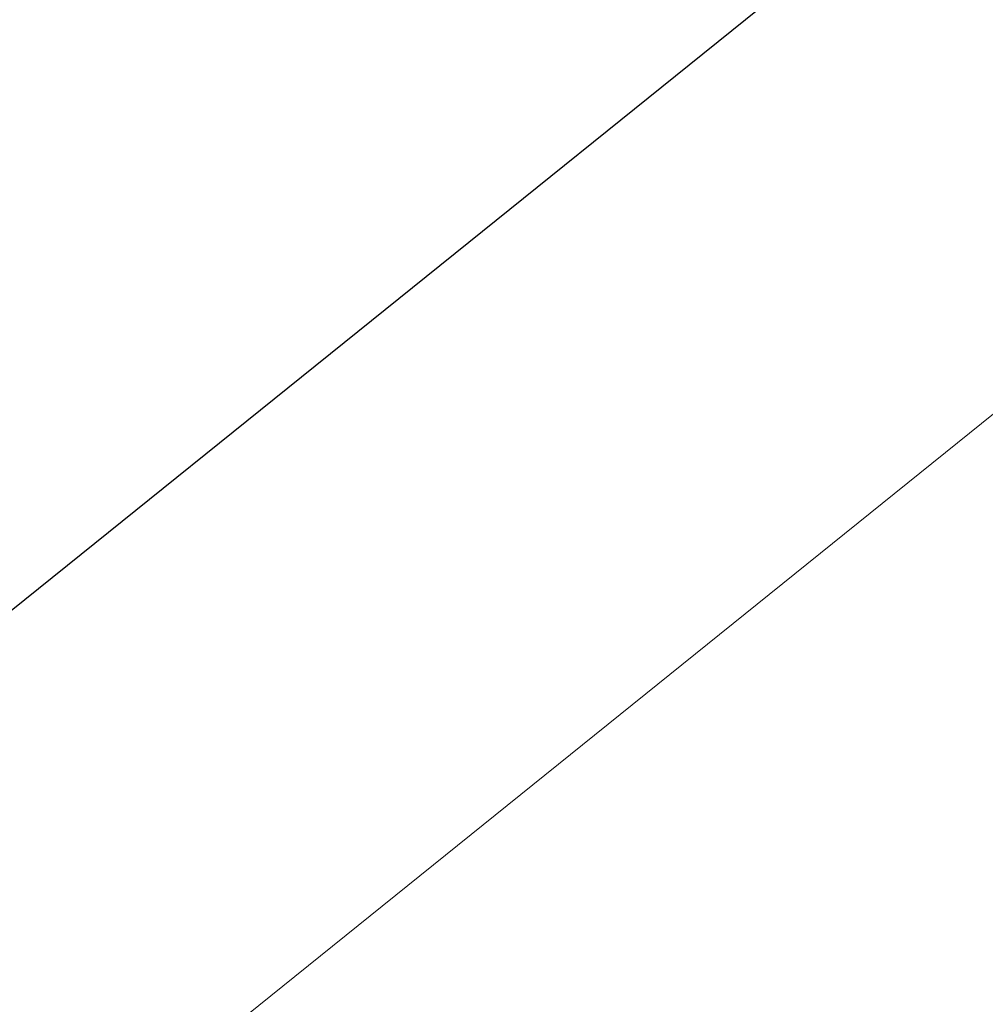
# Model space of a CAD drawing. Header units: millimetres. Extents: x 38389465 to 38395088, y 2473666 to 2480744.
# Tile 149 of 256: x 38389810.0306 to 38389810.0562, y 2479597.8764 to 2479597.9026. Entities that reach past the tile are written whole.
import ezdxf

# ---------------------------------------------------------------- set-up
doc = ezdxf.new("R2010")
doc.units = ezdxf.units.MM
doc.header["$LTSCALE"] = 2
doc.linetypes.add('CENTER2', pattern=[1.125, 0.75, -0.125, 0.125, -0.125])
doc.layers.get('0').update_dxf_attribs({"linetype": 'CONTINUOUS', "lineweight": 9})
for name, color, linetype in [('u-road', 4, 'CONTINUOUS'), ('w-环境02', 89, 'CONTINUOUS'), ('路面铺装', 143, 'CENTER2')]:
    doc.layers.add(name, color=color, linetype=linetype)
doc.layers.add('下沉式地面绿化', color=80, linetype='CONTINUOUS', lineweight=9)

# ---------------------------------------------------------------- blocks, each defined once
blk = doc.blocks.new('Z-道路')
at = {"layer": 'u-road', "flags": 128}
blk.add_lwpolyline([(-1246.874987, -834.034504), (-1246.874987, -834.034504, -0.414215), (-1248.697022, -850.907017), (-1286.084506, -881.006514, -0.414214), (-1302.956987, -879.184418), (-1314.370313, -865.007519, -0.414214), (-1312.548201, -848.135059), (-1275.160674, -818.035666, -0.414211), (-1258.28827, -819.857708), (-1258.28827, -819.857708)], format="xyb", dxfattribs=at)
blk = doc.blocks.new('fsd1fsdf2')
at = {"layer": '下沉式地面绿化', "linetype": 'ByBlock', "flags": 128}
blk.add_lwpolyline([(-470.768432, -589.458682), (-436.11834, -477.709273), (-436.118092, -477.709074), (-435.59934, -476.034273), (-430.645345, -473.41825), (-416.189908, -491.373612), (-419.305844, -493.882167), (-414.916166, -499.334739), (-425.743034, -508.051902), (-415.333384, -520.982123), (-448.125816, -547.382166), (-448.128598, -547.386611, 0.414214), (-450.557985, -569.883235), (-439.144537, -584.060161, 0.29819), (-422.472285, -589.462936, 0.298182)], format="xyb", dxfattribs=at)
blk.add_lwpolyline([(-378.654749, -549.4936), (-423.509381, -585.607625, -0.298425), (-436.023578, -581.558277), (-447.436898, -567.381511, -0.414214), (-445.614857, -550.509043), (-408.227434, -520.409471, -0.414214), (-391.354967, -522.231511), (-387.848483, -526.587002), (-390.569508, -528.777624), (-399.037541, -518.260972), (-449.195819, -558.642153), (-428.125144, -584.814436), (-377.965331, -544.434244), (-386.807615, -533.451825), (-384.085876, -531.260629), (-379.941647, -536.408278, -0.298301), (-378.654749, -549.4936)], format="xyb", close=True, dxfattribs=at)
blk = doc.blocks.new('fZ-景观')
at = {"layer": 'w-环境02', "flags": 128}
blk.add_lwpolyline([(-1291.697868, -884.231469), (-1291.697988, -884.23132), (-1243.871092, -845.72738)], dxfattribs=at)

msp = doc.modelspace()

# ---------------------------------------------------------------- block references
at = {"color": 3, "linetype": 'ByBlock'}
msp.add_blockref('fsd1fsdf2', (38390232.539321, 2480182.673278), dxfattribs=at)
at = {"layer": '路面铺装', "linetype": 'ByBlock'}
msp.add_blockref('Z-道路', (38391099.471011, 2480480.311145), dxfattribs=at)

# ---------------------------------------------------------------- next in the draw order: block references
at = {"color": 143}
msp.add_blockref('fZ-景观', (38391099.471013, 2480480.300916), dxfattribs=at)

doc.saveas('drawing.dxf')
